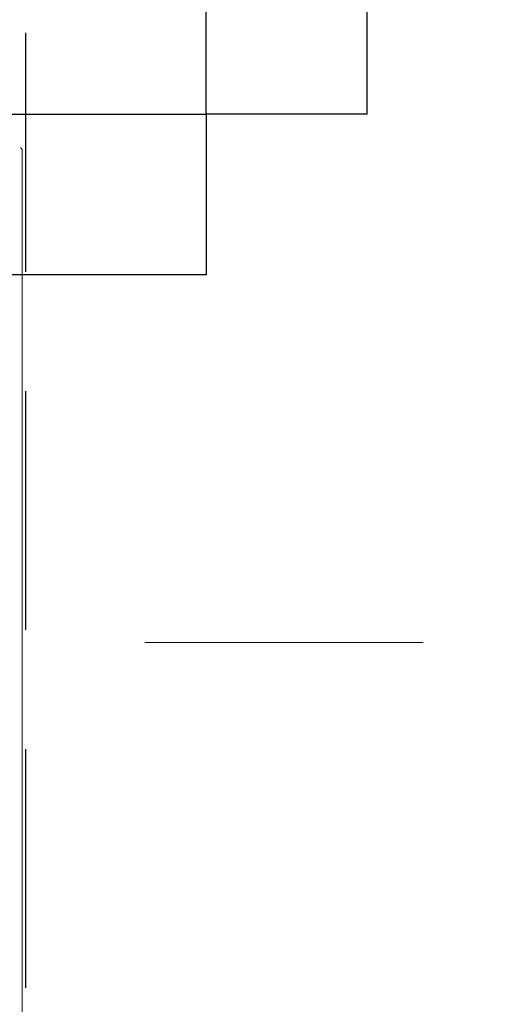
# Model space of a CAD drawing. Header units: inches. Extents: x 65192 to 78842, y -37594 to -36109.
# Tile 15 of 63: x 66850 to 66865, y -36693 to -36662. Entities that reach past the tile are written whole.
import ezdxf

# ---------------------------------------------------------------- set-up
doc = ezdxf.new("R2010")
doc.units = ezdxf.units.IN
doc.header["$MEASUREMENT"] = 0
doc.linetypes.add('HIDDEN', pattern=[0.375, 0.25, -0.125])
doc.layers.add('## 06 klimatyzator', color=30, linetype='Continuous', lineweight=15)
doc.layers.add('p--dach', color=7, linetype='Continuous', lineweight=30)
doc.layers.add('p--drzwi', color=7, linetype='Continuous')
doc.layers.add('p--podciąg', color=7, linetype='Continuous')

# ---------------------------------------------------------------- blocks, each defined once
blk = doc.blocks.new('drzwi-90-100')
for p, q in [((5.05, 87.375), (5.05, 2.525)), ((10.1, 2.525), (10.1, 87.375)), ((5.05, 2.525), (0, 2.525)), ((5.05, -2.525), (5.05, 2.525)), ((5.05, 2.525), (10.1, 2.525)), ((0, -2.525), (5.05, -2.525))]:
    blk.add_line(p, q)
blk.add_arc((10.8, 3.225), 84.153, 359.52334, 90.47666)
blk = doc.blocks.new('A$C66B7A3C4')
at = {"layer": '## 06 klimatyzator', "lineweight": 15}
for points, knots in [([(0.073, 86.972), (0.067, 86.971), (0.062, 86.969), (0.056, 86.966), (0.047, 86.961), (0.038, 86.954), (0.03, 86.946), (0.021, 86.937), (0.015, 86.927), (0.009, 86.915), (0.004, 86.903), (0, 86.891), (0.001, 86.878), (0.001, 86.876), (0.001, 86.874), (0.002, 86.872)], [0, 0, 0, 0, 1, 1, 1, 2, 2, 2, 3, 3, 3, 4, 4, 4, 5, 5, 5, 5]), ([(0.003, 86.874), (0.003, 86.176), (0.003, 85.478), (0.003, 84.78), (0.003, 84.041), (0.003, 83.301), (0.003, 82.562), (0.003, 81.869), (0.003, 81.176), (0.003, 80.483), (0.003, 79.836), (0.003, 79.189), (0.003, 78.541), (0.003, 77.94), (0.003, 77.339), (0.003, 76.738), (0.003, 76.183), (0.003, 75.627), (0.003, 75.072), (0.003, 74.563), (0.003, 74.054), (0.003, 73.544), (0.003, 73.177), (0.003, 72.809), (0.003, 72.441), (0.003, 72.101), (0.003, 71.762), (0.003, 71.422), (0.003, 71.111), (0.003, 70.8), (0.003, 70.489), (0.003, 70.206), (0.003, 69.923), (0.003, 69.641), (0.003, 69.386), (0.003, 69.132), (0.003, 68.878), (0.003, 68.642), (0.003, 68.406), (0.003, 68.17), (0.003, 67.91), (0.003, 67.651), (0.003, 67.391), (0.003, 67.019), (0.003, 66.648), (0.003, 66.276), (0.003, 65.858), (0.003, 65.44), (0.003, 65.022), (0.003, 64.558), (0.003, 64.094), (0.003, 63.63), (0.003, 63.12), (0.003, 62.61), (0.003, 62.1), (0.003, 61.544), (0.003, 60.987), (0.003, 60.431), (0.003, 59.829), (0.003, 59.226), (0.003, 58.624), (0.003, 57.975), (0.003, 57.326), (0.003, 56.678), (0.003, 56.043), (0.003, 55.407), (0.003, 54.772), (0.003, 54.098), (0.003, 53.424), (0.003, 52.751), (0.003, 52.038), (0.003, 51.325), (0.003, 50.612), (0.003, 49.861), (0.003, 49.109), (0.003, 48.358), (0.003, 47.568), (0.003, 46.777), (0.003, 45.987), (0.003, 45.158), (0.003, 44.329), (0.003, 43.5)], [0, 0, 0, 0, 1, 1, 1, 2, 2, 2, 3, 3, 3, 4, 4, 4, 5, 5, 5, 6, 6, 6, 7, 7, 7, 8, 8, 8, 9, 9, 9, 10, 10, 10, 11, 11, 11, 12, 12, 12, 13, 13, 13, 14, 14, 14, 15, 15, 15, 16, 16, 16, 17, 17, 17, 18, 18, 18, 19, 19, 19, 20, 20, 20, 21, 21, 21, 22, 22, 22, 23, 23, 23, 24, 24, 24, 25, 25, 25, 26, 26, 26, 27, 27, 27, 27])]:
    blk.add_open_spline(points, degree=3, knots=knots, dxfattribs=at)

msp = doc.modelspace()

# ---------------------------------------------------------------- linework, layer by layer
at = {"layer": 'p--dach', "linetype": 'HIDDEN', "lineweight": 20, "ltscale": 35}
msp.add_line((66434.14, -36681.75), (67714.14, -36681.75), dxfattribs=at)
msp.add_line((66434.14, -36681.75), (67714.14, -36681.75), dxfattribs=at)
at = {"layer": 'p--podciąg', "linetype": 'HIDDEN', "ltscale": 30}
msp.add_line((66850.39, -36760.1), (66850.39, -36660.1), dxfattribs=at)

# ---------------------------------------------------------------- block references
at = {"layer": '## 06 klimatyzator', "color": 2, "linetype": 'Continuous', "lineweight": 60, "xscale": -1}
msp.add_blockref('A$C66B7A3C4', (66850.287, -36753.177), dxfattribs=at)
at = {"layer": 'p--drzwi', "xscale": -1, "rotation": 89.99999999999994}
msp.add_blockref('drzwi-90-100', (66858.59, -36660.1), dxfattribs=at)

doc.saveas('drawing.dxf')
